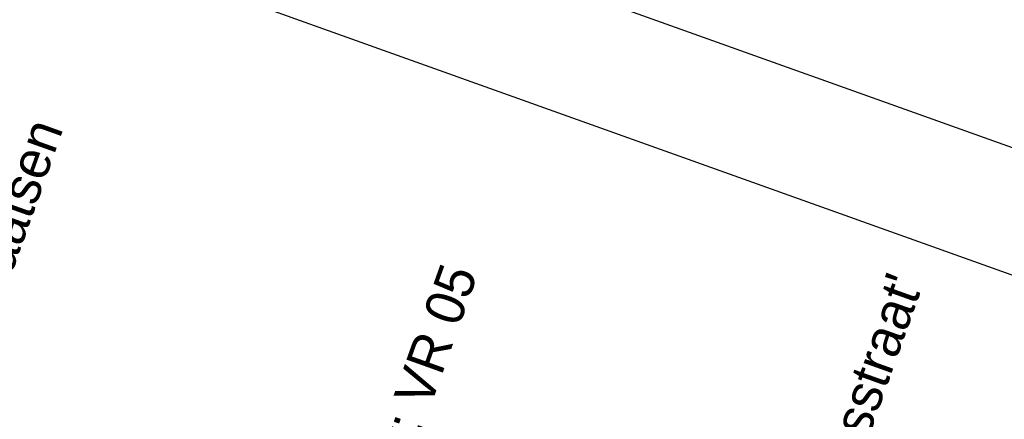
# Model space of a CAD drawing. Header units: metres. Extents: x 136326 to 138181, y 453212 to 454732.
# Tile 34 of 55: x 136601.41 to 136620.52, y 453934.8 to 453942.55. Entities that reach past the tile are written whole.
import ezdxf

# ---------------------------------------------------------------- set-up
doc = ezdxf.new("R2010")
doc.units = ezdxf.units.M
doc.layers.add('-DR-alg-bladkaders viewports', color=7, linetype='Continuous')
doc.layers.add('-DR-nw-inr-bebording-txt', color=2, linetype='Continuous')
doc.styles.add('eurostile', font='txt')

msp = doc.modelspace()

# ---------------------------------------------------------------- linework, layer by layer
at = {"layer": '-DR-alg-bladkaders viewports'}
for points in [[(136698.08, 454116.464), (136632.635, 453933.324), (136583.961, 453950.718), (136649.406, 454133.858)], [(136549.063, 453965.661), (136483.625, 453782.541), (136636.366, 453727.96), (136701.804, 453911.079)]]:
    msp.add_lwpolyline(points, close=True, dxfattribs=at)

# ---------------------------------------------------------------- texts
at = {"layer": '-DR-nw-inr-bebording-txt', "char_height": 0.75, "attachment_point": 7, "rotation": 70.3356, "style": 'eurostile'}
for s, insert, line_spacing_factor in [('Bestaande D2r + \\Pgele koker verplaatsen', (136599.082, 453930.866), 0.836056), ("nieuw: bord 'fietsstraat'", (136615.538, 453927.84), 0.6), ('nieuw: VR 05', (136608.312, 453932.005), 0.6)]:
    msp.add_mtext(s, dxfattribs=dict(at, insert=insert, line_spacing_factor=line_spacing_factor))

doc.saveas('drawing.dxf')
